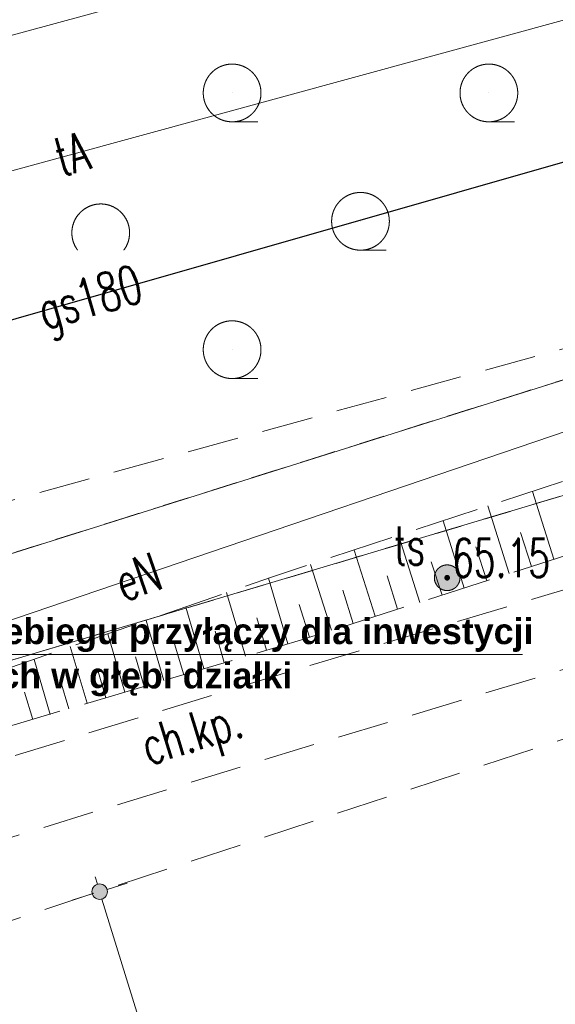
# Model space of a CAD drawing. Header units: millimetres. Extents: x 6487905018 to 6488192500, y 5882180700 to 5882375224.
# Tile 121 of 256: x 6488063385 to 6488073816, y 5882224763 to 5882243939. Entities that reach past the tile are written whole.
import ezdxf
from ezdxf.xclip import XClip

# ---------------------------------------------------------------- set-up
doc = ezdxf.new("R2010")
doc.units = ezdxf.units.MM
doc.header["$MEASUREMENT"] = 0
doc.header["$XCLIPFRAME"] = 2
for name, pattern in [('L_0_03', [1000, 500, -500]), ('L_0_04', [1500, 1000, -500]), ('L_0_05', [1750, 1250, -500]), ('Wipeout_Contour', [1000, 0, -1000])]:
    doc.linetypes.add(name, pattern=pattern)
for name, color, linetype in [('Mapa cyfrowa', 7, 'Continuous'), ('Wymiarowanie', 7, 'Continuous'), ('Zamość 06.10._2_Mapa cyfrowa', 7, 'Continuous')]:
    doc.layers.add(name, color=color, linetype=linetype)
for name, color, linetype, lineweight in [('OPIS PLAN_Nr_pióra__1', 7, 'Continuous', 0), ('OPIS PLAN_Nr_pióra__7', 7, 'Continuous', 5), ('Wymiarowanie_Nr_pióra__1', 7, 'Continuous', 0), ('Zamość 06.10._2_000_Inne__niezydentyfikowane__Nr_pióra__7', 7, 'Continuous', 5), ('Zamość 06.10._2_0_Nr_pióra__7', 7, 'Continuous', 5), ('Zamość 06.10._2_218_Granica_uzytku_Nr_pióra__96', 8, 'Continuous', 15), ('Zamość 06.10._2_219_Linia_granicy_Nr_pióra__96', 8, 'Continuous', 15), ('Zamość 06.10._2_chodnik__powierzchnia__Atr17_Nr_pióra__7', 7, 'Continuous', 5), ('Zamość 06.10._2_chodnik__powierzchnia__Nr_pióra__7', 7, 'Continuous', 5), ('Zamość 06.10._2_jezdnia__powierzchnia__Nr_pióra__7', 7, 'Continuous', 5), ('Zamość 06.10._2_przewod_elektroenergetyczny__linia__Atr1_Nr_pióra__7', 7, 'Continuous', 5), ('Zamość 06.10._2_przewod_elektroenergetyczny__linia__Nr_pióra__1', 7, 'Continuous', 0), ('Zamość 06.10._2_przewod_gazowy__linia__Atr1_Nr_pióra__7', 7, 'Continuous', 5), ('Zamość 06.10._2_przewod_gazowy__linia__Nr_pióra__40', 2, 'Continuous', 30), ('Zamość 06.10._2_przewod_telekomunikacyjny__linia__Atr1_Nr_pióra__7', 7, 'Continuous', 5), ('Zamość 06.10._2_przewod_telekomunikacyjny__linia__Nr_pióra__30', 7, 'Continuous', 5), ('Zamość 06.10._2_punkt_o_okreslonej_wysokosci__siec_telekomunikacyjna__Atr2_Nr_pióra__7', 7, 'Continuous', 5), ('Zamość 06.10._2_punkt_o_okreslonej_wysokosci__siec_telekomunikacyjna__Nr_pióra__7', 7, 'Continuous', 5), ('Zamość 06.10._2_skarpa_nieumocniona__powierzchnia__Nr_pióra__7', 7, 'Continuous', 5), ('Zamość 06.10._2_slupek_telekomunikacyjny__punkt__Atr17_Nr_pióra__7', 7, 'Continuous', 5), ('Zamość 06.10._2_slupek_telekomunikacyjny__punkt__Nr_pióra__7', 7, 'Continuous', 5), ('Zamość 06.10._2_zadrzewienie__powierzchnia____symbol_Nr_pióra__7', 7, 'Continuous', 5), ('Zamość 06.10._2_zadrzewienie__powierzchnia__Nr_pióra__7', 7, 'Continuous', 5)]:
    doc.layers.add(name, color=color, linetype=linetype, lineweight=lineweight)
doc.styles.add('GENERATED_STYLE_1', font='Simplex.shx')
doc.styles.add('GENERATED_STYLE_2', font='txt')
doc.dimstyles.new('GENERATED_STYLE__2', dxfattribs={"dimtxt": 750, "dimasz": 570, "dimexe": 0.18, "dimexo": 0, "dimgap": 0.09, "dimtad": 1, "dimlfac": 0.001, "dimzin": 0, "dimdsep": 46, "dimtxsty": 'GENERATED_STYLE_2', "dimblk": 'ARROWHEAD_11', "dimblk1": 'ARROWHEAD_11', "dimblk2": 'ARROWHEAD_11', "dimcen": 0.09, "dimclrd": 7, "dimclre": 7, "dimclrt": 7, "dimazin": 0, "dimtfac": 1, "dimtdec": 4, "dimtmove": 0, "dimatfit": 3, "dimfxl": 0, "dimtolj": 1, "dimtzin": 0, "dimarcsym": 0})

# ---------------------------------------------------------------- blocks, each defined once
blk = doc.blocks.new('Rysunek_1_2')
at = {"color": 254, "linetype": 'Wipeout_Contour', "lineweight": 0, "ltscale": 70061284114.24681}
blk.add_wipeout([(6487915525.867126, 5882181505.900702), (6488146644.289524, 5882181505.900702), (6488146644.289524, 5882373115.540435), (6488107628.768834, 5882373115.540435), (6488107628.768834, 5882320263.490532), (6488101226.436201, 5882320263.490532), (6488101226.436201, 5882373115.540435), (6487915525.867126, 5882373115.540435)], dxfattribs=at).dxf.layer = 'Zamość 06.10._2_Mapa cyfrowa'
at = {"layer": 'Zamość 06.10._2_punkt_o_okreslonej_wysokosci__siec_telekomunikacyjna__Nr_pióra__7', "linetype": 'Continuous'}
blk.add_hatch(color=256, dxfattribs=at).paths.add_polyline_path([(6488071710, 5882233025.000001, 1), (6488071710, 5882233115, 1)])
at = {"layer": 'Zamość 06.10._2_slupek_telekomunikacyjny__punkt__Nr_pióra__7', "linetype": 'Continuous'}
blk.add_hatch(color=256, dxfattribs=at).paths.add_polyline_path([(6488071709.967195, 5882232820.451379, 1), (6488071709.967195, 5882233320.451379, 1)])
at = {"layer": 'Zamość 06.10._2_000_Inne__niezydentyfikowane__Nr_pióra__7', "linetype": 'Continuous', "flags": 128}
for points in [[(6488073790, 5882233430), (6488073370, 5882234750)], [(6488072920, 5882233150.000001), (6488072500, 5882234470)], [(6488072040, 5882232870), (6488071630, 5882234180)], [(6488073350, 5882233290), (6488073140, 5882233950)], [(6488071180, 5882232590), (6488070760, 5882233900.000001)], [(6488070310, 5882232320), (6488069900.000001, 5882233610)], [(6488072480.000001, 5882233010), (6488072270, 5882233670)], [(6488069460, 5882232050), (6488069050, 5882233330)], [(6488071610.000001, 5882232730.000001), (6488071400.000001, 5882233380)], [(6488068610.000001, 5882231780), (6488068230.000001, 5882233060)], [(6488070740.000001, 5882232460), (6488070540, 5882233110)], [(6488067780.000001, 5882231540), (6488067410, 5882232780)], [(6488069880, 5882232180), (6488069680, 5882232830)], [(6488066970, 5882231300), (6488066620, 5882232500)], [(6488069030.000001, 5882231910), (6488068830, 5882232550)], [(6488066190.000001, 5882231070), (6488065850, 5882232240)], [(6488068190.000001, 5882231660), (6488068000, 5882232290)], [(6488067370, 5882231420), (6488067190.000001, 5882232030)], [(6488065430, 5882230840), (6488065100, 5882231980.000001)], [(6488064700, 5882230630), (6488064370, 5882231730.000001)], [(6488066580, 5882231180), (6488066400.000001, 5882231780)], [(6488063980.000001, 5882230410), (6488063670, 5882231480.000001)], [(6488065810, 5882230950), (6488065640, 5882231530)], [(6488065060, 5882230730.000001), (6488064900.000001, 5882231290)], [(6488064340, 5882230520), (6488064180, 5882231060)], [(6488063640, 5882230310), (6488063480.000001, 5882230840)]]:
    blk.add_lwpolyline(points, dxfattribs=at)
at = {"layer": 'Zamość 06.10._2_0_Nr_pióra__7', "linetype": 'Continuous'}
for p, q in [((6488067522, 5882242512), (6488067522.05, 5882242512)), ((6488072522, 5882242512), (6488072522.05, 5882242512)), ((6488067522, 5882241950), (6488067522.05, 5882241950)), ((6488068022, 5882241950), (6488068022.05, 5882241950)), ((6488072522, 5882241950), (6488072522.05, 5882241950)), ((6488073022, 5882241950), (6488073022.05, 5882241950)), ((6488064963, 5882240350.000001), (6488064963.049999, 5882240350.000001)), ((6488070022, 5882240012), (6488070022.05, 5882240012)), ((6488064513.400602, 5882239450.799197), (6488064513.450603, 5882239450.799197)), ((6488065412.599397, 5882239450.799197), (6488065412.649397, 5882239450.799197)), ((6488070022, 5882239450), (6488070022.05, 5882239450)), ((6488070522, 5882239450), (6488070522.05, 5882239450)), ((6488067522, 5882237512), (6488067522.05, 5882237512)), ((6488067522, 5882236950), (6488067522.05, 5882236950)), ((6488068022, 5882236950), (6488068022.05, 5882236950)), ((6488073370, 5882234750), (6488073370.05, 5882234750)), ((6488072500, 5882234470), (6488072500.05, 5882234470)), ((6488071630, 5882234180), (6488071630.05, 5882234180)), ((6488073140, 5882233950), (6488073140.05, 5882233950)), ((6488070760, 5882233900.000001), (6488070760.05, 5882233900.000001)), ((6488069900.000001, 5882233610), (6488069900.05, 5882233610)), ((6488072270, 5882233670), (6488072270.05, 5882233670)), ((6488069050, 5882233330), (6488069050.05, 5882233330)), ((6488071400.000001, 5882233380), (6488071400.05, 5882233380)), ((6488073790, 5882233430), (6488073790.05, 5882233430)), ((6488072920, 5882233150.000001), (6488072920.05, 5882233150.000001)), ((6488073350, 5882233290), (6488073350.05, 5882233290)), ((6488068230.000001, 5882233060), (6488068230.05, 5882233060)), ((6488068310, 5882233090), (6488068310.05, 5882233090)), ((6488070540, 5882233110), (6488070540.05, 5882233110)), ((6488071709.967195, 5882233070.451379), (6488071710.017195, 5882233070.451379)), ((6488071710, 5882233070), (6488071710.05, 5882233070)), ((6488072480.000001, 5882233010), (6488072480.05, 5882233010)), ((6488067410, 5882232780), (6488067410.05, 5882232780)), ((6488069680, 5882232830), (6488069680.05, 5882232830)), ((6488072040, 5882232870), (6488072040.05, 5882232870)), ((6488071180, 5882232590), (6488071180.05, 5882232590)), ((6488071610.000001, 5882232730.000001), (6488071610.05, 5882232730.000001)), ((6488066620, 5882232500), (6488066620.05, 5882232500)), ((6488068830, 5882232550), (6488068830.05, 5882232550)), ((6488070740.000001, 5882232460), (6488070740.05, 5882232460)), ((6488065850, 5882232240), (6488065850.05, 5882232240)), ((6488068000, 5882232290), (6488068000.05, 5882232290)), ((6488069880, 5882232180), (6488069880.05, 5882232180)), ((6488070310, 5882232320), (6488070310.05, 5882232320)), ((6488067190.000001, 5882232030), (6488067190.05, 5882232030)), ((6488069460, 5882232050), (6488069460.05, 5882232050)), ((6488065100, 5882231980.000001), (6488065100.05, 5882231980.000001)), ((6488068870, 5882231860), (6488068870.05, 5882231860)), ((6488069030.000001, 5882231910), (6488069030.05, 5882231910)), ((6488064370, 5882231730.000001), (6488064370.05, 5882231730.000001)), ((6488066400.000001, 5882231780), (6488066400.05, 5882231780)), ((6488068190.000001, 5882231660), (6488068190.05, 5882231660)), ((6488068610.000001, 5882231780), (6488068610.05, 5882231780)), ((6488063670, 5882231480.000001), (6488063670.05, 5882231480.000001)), ((6488065640, 5882231530), (6488065640.05, 5882231530)), ((6488067370, 5882231420), (6488067370.05, 5882231420)), ((6488067780.000001, 5882231540), (6488067780.05, 5882231540)), ((6488064900.000001, 5882231290), (6488064900.05, 5882231290)), ((6488066970, 5882231300), (6488066970.05, 5882231300)), ((6488064180, 5882231060), (6488064180.05, 5882231060)), ((6488066190.000001, 5882231070), (6488066190.05, 5882231070)), ((6488066580, 5882231180), (6488066580.05, 5882231180)), ((6488068370, 5882231160), (6488068370.05, 5882231160)), ((6488063480.000001, 5882230840), (6488063480.05, 5882230840)), ((6488065430, 5882230840), (6488065430.05, 5882230840)), ((6488065810, 5882230950), (6488065810.05, 5882230950)), ((6488065060, 5882230730.000001), (6488065060.05, 5882230730.000001)), ((6488064340, 5882230520), (6488064340.05, 5882230520)), ((6488064700, 5882230630), (6488064700.05, 5882230630)), ((6488063640, 5882230310), (6488063640.05, 5882230310)), ((6488063980.000001, 5882230410), (6488063980.05, 5882230410)), ((6488068880, 5882229750), (6488068880.05, 5882229750))]:
    blk.add_line(p, q, dxfattribs=at)
at = {"layer": 'Zamość 06.10._2_218_Granica_uzytku_Nr_pióra__96', "linetype": 'L_0_03', "flags": 128}
for points in [[(6488050730.000001, 5882229610), (6488085740.000001, 5882240630)], [(6488085740.000001, 5882240630), (6488050730.000001, 5882229610)], [(6488050420, 5882227640), (6488088230.000001, 5882238930)], [(6488088230.000001, 5882238930), (6488050420, 5882227640)]]:
    blk.add_lwpolyline(points, dxfattribs=at)
at = {"layer": 'Zamość 06.10._2_219_Linia_granicy_Nr_pióra__96', "linetype": 'Continuous', "flags": 128}
for points in [[(6488092420, 5882242730.000001), (6488050730.000001, 5882229610)], [(6488088230.000001, 5882238930), (6488050420, 5882227640)]]:
    blk.add_lwpolyline(points, dxfattribs=at)
at = {"layer": 'Zamość 06.10._2_chodnik__powierzchnia__Nr_pióra__7', "linetype": 'L_0_04', "flags": 128}
blk.add_lwpolyline([(6488085300, 5882237480.000001), (6488087860.000001, 5882238580), (6488097022.900543, 5882241168.445588), (6488096848.98959, 5882239382.959795), (6488088060, 5882236830), (6488086160, 5882236070), (6488081460, 5882233800), (6488080600, 5882233410), (6488077990.000001, 5882232490), (6488068880, 5882229750), (6488057700, 5882226320), (6488057030.000001, 5882226700), (6488056360.000001, 5882227490), (6488068370, 5882231160), (6488077890, 5882234000), (6488079420, 5882234510), (6488080630, 5882235100)], close=True, dxfattribs=at)
at = {"layer": 'Zamość 06.10._2_jezdnia__powierzchnia__Nr_pióra__7', "linetype": 'L_0_04', "flags": 128}
blk.add_lwpolyline([(6487937199.926741, 5882181505.900702), (6487944120, 5882186480.000001), (6487955420, 5882192270), (6487968700, 5882197150.000001), (6487987180, 5882202890), (6488010660, 5882210140), (6488034760, 5882217530), (6488040000, 5882219130), (6488059610.000001, 5882225210), (6488075310, 5882230370), (6488081470, 5882233630), (6488086160, 5882236070), (6488088060, 5882236830), (6488096848.98959, 5882239382.959795), (6488095756.069768, 5882228162.316289), (6488092220, 5882227070), (6488065320.000001, 5882218790), (6488063880, 5882216950), (6488050800, 5882212990), (6488048420, 5882213800), (6488035940.000001, 5882210150.000001), (6488012080, 5882202830), (6487993710, 5882197150.000001), (6487982400.000001, 5882193450), (6487970620, 5882189820), (6487957710, 5882185050), (6487951012.646, 5882181505.900702)], dxfattribs=at)
at = {"layer": 'Zamość 06.10._2_przewod_elektroenergetyczny__linia__Nr_pióra__1', "linetype": 'Continuous', "flags": 128}
blk.add_lwpolyline([(6488097284.810813, 5882243857.391033), (6488093890, 5882242680), (6488061750, 5882231750), (6488062290, 5882230820)], dxfattribs=at)
at = {"layer": 'Zamość 06.10._2_przewod_gazowy__linia__Nr_pióra__40', "linetype": 'Continuous', "flags": 128}
blk.add_lwpolyline([(6488097683.287705, 5882247948.420457), (6488050430, 5882234430), (6488047410, 5882229430), (6487980320.000001, 5882208950), (6487976510, 5882210640), (6487958830, 5882203800), (6487938450, 5882195270), (6487935860.000001, 5882197440.000001), (6487935178.840664, 5882198013.324087)], dxfattribs=at)
at = {"layer": 'Zamość 06.10._2_przewod_telekomunikacyjny__linia__Nr_pióra__30', "linetype": 'Continuous', "flags": 128}
for points in [[(6488047870, 5882239460), (6488098188.826412, 5882253138.61785)], [(6488049100, 5882235450), (6488055860.000001, 5882238980.000001), (6488097929.581715, 5882250477.038958)]]:
    blk.add_lwpolyline(points, dxfattribs=at)
at = {"layer": 'Zamość 06.10._2_punkt_o_okreslonej_wysokosci__siec_telekomunikacyjna__Nr_pióra__7', "linetype": 'Continuous'}
blk.add_circle((6488071710, 5882233070), 45, dxfattribs=at)
at = {"layer": 'Zamość 06.10._2_skarpa_nieumocniona__powierzchnia__Nr_pióra__7', "linetype": 'L_0_05', "flags": 128}
blk.add_lwpolyline([(6488061170, 5882230620), (6488068310, 5882233090), (6488079360.000001, 5882236720), (6488087420, 5882240260), (6488095910, 5882243700), (6488097312.982073, 5882244146.61596), (6488097186.95424, 5882242852.73021), (6488096270, 5882242630), (6488088120, 5882239160), (6488079410, 5882235220), (6488068870, 5882231860), (6488061570.000001, 5882229700), (6488056520, 5882228790)], close=True, dxfattribs=at)
at = {"layer": 'Zamość 06.10._2_slupek_telekomunikacyjny__punkt__Nr_pióra__7', "linetype": 'Continuous'}
blk.add_circle((6488071709.967195, 5882233070.451379), 250, dxfattribs=at)
at = {"layer": 'Zamość 06.10._2_zadrzewienie__powierzchnia____symbol_Nr_pióra__7', "linetype": 'Continuous', "flags": 128}
for points in [[(6488067522, 5882241950), (6488068022, 5882241950)], [(6488072522, 5882241950), (6488073022, 5882241950)], [(6488070022, 5882239450), (6488070522, 5882239450)], [(6488067522, 5882236950), (6488068022, 5882236950)]]:
    blk.add_lwpolyline(points, dxfattribs=at)
at = {"layer": 'Zamość 06.10._2_zadrzewienie__powierzchnia____symbol_Nr_pióra__7', "linetype": 'Continuous'}
for centre in [(6488067522, 5882242512), (6488072522, 5882242512), (6488070022, 5882240012), (6488067522, 5882237512)]:
    blk.add_circle(centre, 562, dxfattribs=at)
blk.add_arc((6488064963, 5882239788.000001), 562, 323.1299999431, 216.8700000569, dxfattribs=at)
at = {"layer": 'Zamość 06.10._2_zadrzewienie__powierzchnia__Nr_pióra__7', "linetype": 'L_0_04', "flags": 128}
blk.add_lwpolyline([(6488086090, 5882255140), (6488089210, 5882244550), (6488079250, 5882238980.000001), (6488062760, 5882234450), (6488059460, 5882246540)], close=True, dxfattribs=at)
at = {"layer": 'Zamość 06.10._2_chodnik__powierzchnia__Atr17_Nr_pióra__7', "linetype": 'Continuous', "insert": (6488065677.399564, 5882230128.486053), "char_height": 750, "attachment_point": 1, "rotation": 17.0999999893, "style": 'GENERATED_STYLE_1'}
blk.add_mtext('\\A1;{\\W0.660000x;\\FSimplex.shx;ch.kp.}', dxfattribs=at)
at = {"layer": 'Zamość 06.10._2_przewod_elektroenergetyczny__linia__Atr1_Nr_pióra__7', "linetype": 'Continuous', "insert": (6488065165.974485, 5882233308.493006), "char_height": 750, "attachment_point": 1, "rotation": 18.7999999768, "style": 'GENERATED_STYLE_1'}
blk.add_mtext('\\A1;{\\W0.660000x;\\FSimplex.shx;eN}', dxfattribs=at)
at = {"layer": 'Zamość 06.10._2_przewod_gazowy__linia__Atr1_Nr_pióra__7', "linetype": 'Continuous', "insert": (6488063668.116575, 5882238619.662136), "char_height": 750, "attachment_point": 1, "rotation": 15.9999999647, "style": 'GENERATED_STYLE_1'}
blk.add_mtext('\\A1;{\\W0.660000x;\\FSimplex.shx;gs180}', dxfattribs=at)
at = {"layer": 'Zamość 06.10._2_przewod_telekomunikacyjny__linia__Atr1_Nr_pióra__7', "linetype": 'Continuous', "insert": (6488063994.391168, 5882241602.30105), "char_height": 750, "attachment_point": 1, "rotation": 15.2999999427, "style": 'GENERATED_STYLE_1'}
blk.add_mtext('\\A1;{\\W0.660000x;\\FSimplex.shx;tA}', dxfattribs=at)
at = {"layer": 'Zamość 06.10._2_punkt_o_okreslonej_wysokosci__siec_telekomunikacyjna__Atr2_Nr_pióra__7', "linetype": 'Continuous', "insert": (6488071804.285715, 5882233828.425), "char_height": 750, "attachment_point": 1, "style": 'GENERATED_STYLE_1'}
blk.add_mtext('\\A1;{\\W0.660000x;\\FSimplex.shx;65.15}', dxfattribs=at)
at = {"layer": 'Zamość 06.10._2_slupek_telekomunikacyjny__punkt__Atr17_Nr_pióra__7', "linetype": 'Continuous', "insert": (6488070667.142858, 5882234070.710714), "char_height": 750, "attachment_point": 1, "style": 'GENERATED_STYLE_1'}
blk.add_mtext('\\A1;{\\W0.660000x;\\FSimplex.shx;ts}', dxfattribs=at)
blk = doc.blocks.new('*D24', base_point=(6488045394.921593, 5882250647.102998))
at = {"layer": 'Wymiarowanie_Nr_pióra__1', "linetype": 'Continuous'}
for points in [[(6488065092.85197, 5882226956.884379), (6488065081.433899, 5882227014.286895), (6488065048.917987, 5882227062.950397), (6488065000.254484, 5882227095.46631), (6488064942.85197, 5882227106.884379), (6488064885.449454, 5882227095.46631), (6488064836.785953, 5882227062.950397), (6488064804.27004, 5882227014.286895), (6488064792.85197, 5882226956.884379), (6488064804.27004, 5882226899.481865), (6488064836.785953, 5882226850.818362), (6488064885.449454, 5882226818.302449), (6488064942.85197, 5882226806.884379), (6488065000.254484, 5882226818.302449), (6488065048.917987, 5882226850.818362), (6488065081.433899, 5882226899.481865)], [(6488067421.754709, 5882219390.76316), (6488067410.336639, 5882219448.165674), (6488067377.820726, 5882219496.829177), (6488067329.157224, 5882219529.34509), (6488067271.754709, 5882219540.76316), (6488067214.352195, 5882219529.34509), (6488067165.688692, 5882219496.829177), (6488067133.172779, 5882219448.165674), (6488067121.754709, 5882219390.76316), (6488067133.172779, 5882219333.360644), (6488067165.688692, 5882219284.697143), (6488067214.352195, 5882219252.18123), (6488067271.754709, 5882219240.76316), (6488067329.157224, 5882219252.18123), (6488067377.820726, 5882219284.697143), (6488067410.336639, 5882219333.360644)]]:
    blk.add_hatch(color=256, dxfattribs=at).paths.add_polyline_path(points)
for p, q in [((6488064898.724113, 5882227100.246621), (6488064854.596255, 5882227243.608862)), ((6488065480.460374, 5882227122.363844), (6488065086.214211, 5882227001.012237)), ((6488064799.489728, 5882226912.756522), (6488064405.243565, 5882226791.404915)), ((6488067227.626852, 5882219534.125401), (6488064986.979827, 5882226813.522139)), ((6488067809.363114, 5882219556.242624), (6488067415.116951, 5882219434.891017)), ((6488067128.392468, 5882219346.635303), (6488066734.146304, 5882219225.283695)), ((6488067360.010424, 5882219104.038677), (6488067315.882566, 5882219247.400918))]:
    blk.add_line(p, q, dxfattribs=at)
for centre in [(6488064942.85197, 5882226956.884379), (6488067271.754709, 5882219390.76316)]:
    blk.add_circle(centre, 150, dxfattribs=at)
at = {"layer": 'Wymiarowanie_Nr_pióra__1', "insert": (6488065957.151345, 5882224171.518406), "char_height": 750, "attachment_point": 7, "rotation": 287.1087156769, "style": 'GENERATED_STYLE_2'}
blk.add_mtext('\\A1;{\\fArial|b1|i0|c238|p38;7,92}', dxfattribs=at)
blk = doc.blocks.new('ARROWHEAD_11')
at = {"color": 0, "linetype": 'Continuous', "lineweight": 0}
blk.add_line((0, 0), (-1, 0), dxfattribs=at)
at = {"color": 0, "linetype": 'Continuous', "lineweight": 0, "const_width": 0.25, "flags": 128}
blk.add_lwpolyline([(-0.125, 0, 1), (0.125, 0, 1)], format="xyb", close=True, dxfattribs=at)

msp = doc.modelspace()

# ---------------------------------------------------------------- block references
at = {"layer": 'Mapa cyfrowa', "color": 22, "linetype": 'Continuous', "lineweight": 5}
ref = msp.add_blockref('Rysunek_1_2', (0, 0), dxfattribs=at)
XClip(ref).set_block_clipping_path([(6487915525.8671264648, 5882181505.9007024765), (6488146644.2895231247, 5882181505.9007024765), (6488146644.2895231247, 5882373115.5404348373), (6488107628.7688331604, 5882373115.5404348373), (6488107628.7688331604, 5882320263.4905319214), (6488101226.4362001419, 5882320263.4905319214), (6488101226.4362001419, 5882373115.5404348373), (6487915525.8671264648, 5882373115.5404348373)])

# ---------------------------------------------------------------- next in the draw order: linework, layer by layer
at = {"layer": 'OPIS PLAN_Nr_pióra__1', "linetype": 'Continuous'}
msp.add_line((6488073179.478314, 5882231573.098845), (6488058220.673793, 5882231573.098845), dxfattribs=at)

# ---------------------------------------------------------------- next in the draw order: texts
at = {"layer": 'OPIS PLAN_Nr_pióra__7', "linetype": 'Continuous', "insert": (6488058331.746643, 5882231519.091064), "char_height": 500, "attachment_point": 4, "line_spacing_factor": 1.033846, "style": 'GENERATED_STYLE_2'}
msp.add_mtext('\\A1;{\\fArial|b1|i0|c238|p38;lokalizacja przebiegu przyłączy dla inwestycji \\P\\fArial|b1|i0|c238|p38;zlokalizowanych w głębi działki }', dxfattribs=at)

# ---------------------------------------------------------------- next in the draw order: dimensions: what is measured, and where the dimension line sits
at = {"layer": 'Wymiarowanie', "linetype": 'Continuous'}
dim = msp.add_linear_dim(base=(6488064942.85197, 5882226956.884379), p1=(6488067608.17244, 5882219494.314788), p2=(6488064663.616643, 5882226870.933878), angle=107.1087156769, dimstyle='GENERATED_STYLE__2', dxfattribs=at)
dim.commit()
dim.dimension.update_dxf_attribs({"geometry": '*D24', "text_midpoint": (6488066609.071184, 5882223328.27127), "dimtype": 160, "text_rotation": 287.1087156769})

doc.saveas('drawing.dxf')
